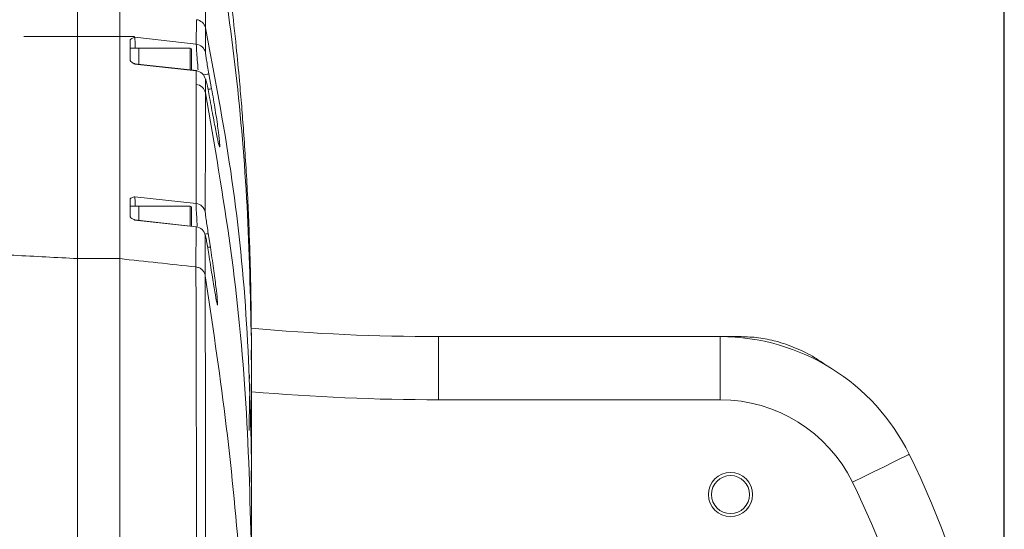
# Model space of a CAD drawing. Header units: millimetres. Extents: x 176 to 9387, y -11044 to -3322.
# Tile 58 of 256: x 1372 to 1466, y -4882 to -4834. Entities that reach past the tile are written whole.
import ezdxf

# ---------------------------------------------------------------- set-up
doc = ezdxf.new("R2010")
doc.units = ezdxf.units.MM
doc.header["$LTSCALE"] = 0.3175
doc.layers.add('1轮廓实线层', color=7, linetype='Continuous', lineweight=18)
doc.layers.add('7标注层', color=4, linetype='Continuous', lineweight=13)
doc.styles.add('标准汉字', font='gbenor.shx', dxfattribs={"bigfont": 'gbcbig.shx'})
doc.dimstyles.new('M1：18.5', dxfattribs={"dimscale": 18.5, "dimtxt": 3.5, "dimasz": 2.5, "dimexe": 2, "dimexo": 0, "dimgap": 1.5, "dimtad": 1, "dimdec": 4, "dimdsep": 46, "dimtxsty": '标准汉字', "dimcen": 5, "dimdle": 5, "dimclrd": 1, "dimclre": 1, "dimclrt": 256, "dimadec": 4, "dimazin": 2, "dimtfac": 1, "dimtdec": 4, "dimtmove": 2, "dimatfit": 3, "dimfxl": 1, "dimfrac": 2, "dimtolj": 1, "dimarcsym": 0})

# ---------------------------------------------------------------- blocks, each defined once
blk = doc.blocks.new('*D29')
at = {"layer": '7标注层', "color": 1, "lineweight": -2, "ltscale": 20, "transparency": 16777216}
for p, q in [((1292.851, -4797.721), (1292.851, -4713.526)), ((1465.851, -4913.953), (1465.851, -4713.526)), ((1339.101, -4750.526), (1419.601, -4750.526))]:
    blk.add_line(p, q, dxfattribs=at)
at = {"layer": '7标注层', "color": 1, "transparency": 16777216}
for points in [[(1339.101, -4742.817), (1339.101, -4758.234), (1292.851, -4750.526)], [(1419.601, -4758.234), (1419.601, -4742.817), (1465.851, -4750.526)]]:
    blk.add_solid(points, dxfattribs=at)
at = {"layer": 'Defpoints', "color": 0, "transparency": 16777216}
for p in [(1465.851, -4750.526), (1292.851, -4797.721), (1465.851, -4913.953)]:
    blk.add_point(p, dxfattribs=at)
at = {"layer": '7标注层', "transparency": 16777216, "insert": (1379.351, -4690.401), "char_height": 64.75, "attachment_point": 5, "style": '标准汉字'}
blk.add_mtext('\\A1;173', dxfattribs=at)

msp = doc.modelspace()

# ---------------------------------------------------------------- linework, layer by layer
at = {"layer": '1轮廓实线层', "ltscale": 20}
for p, q in [((1377.85142, -4817.91324), (1377.85142, -4856.5448)), ((1377.85142, -4817.91336), (1377.85142, -4856.54635)), ((1381.85142, -4817.91336), (1381.85142, -4856.54635)), ((1389.12747, -4833.85582), (1389.1233, -4836.18266)), ((1389.99411, -4836.97207), (1389.99723, -4834.6395)), ((1383.25142, -4835.45799), (1372.75142, -4835.45799)), ((1382.85143, -4837.74431), (1382.85143, -4835.76722)), ((1383.2962, -4835.52558), (1389.1233, -4836.18266)), ((1383.65142, -4836.56115), (1382.85143, -4836.56115)), ((1382.85143, -4836.56115), (1382.85143, -4837.71677)), ((1388.55143, -4836.56115), (1383.65142, -4836.56115)), ((1383.65142, -4836.56115), (1383.65142, -4838.11123)), ((1388.55143, -4838.59033), (1388.55143, -4836.56115)), ((1388.65142, -4836.66117), (1388.65142, -4838.60309)), ((1389.1315, -4838.69428), (1383.25111, -4838.04567)), ((1383.29617, -4838.05067), (1383.2962, -4838.07607)), ((1389.11867, -4838.72123), (1383.2962, -4838.07607)), ((1389.11867, -4838.72123), (1389.11668, -4840.00594)), ((1389.98909, -4840.80453), (1389.99061, -4839.51707)), ((1390.58112, -4840.42234), (1390.3227, -4839.00077)), ((1389.09982, -4851.32034), (1383.2962, -4850.66838)), ((1382.85143, -4852.58837), (1382.85143, -4850.87116)), ((1383.65142, -4851.56126), (1382.85143, -4851.56126)), ((1382.85143, -4852.57215), (1382.85143, -4851.56126)), ((1388.55143, -4851.56126), (1383.65142, -4851.56126)), ((1383.65142, -4851.56126), (1383.65142, -4852.90463)), ((1383.65142, -4852.86326), (1383.65142, -4851.56126)), ((1388.55143, -4853.40578), (1388.55143, -4851.56126)), ((1388.65142, -4851.66128), (1388.65142, -4853.43416)), ((1389.10693, -4853.51558), (1383.2522, -4852.86827)), ((1383.2962, -4852.88544), (1389.09708, -4853.52976)), ((1389.09708, -4853.52976), (1389.093, -4857.33743)), ((1389.97051, -4858.16796), (1389.97379, -4854.35493)), ((1390.45903, -4855.44629), (1390.26039, -4854.17039)), ((1377.85142, -4856.5448), (1377.85142, -4900.64509)), ((1377.85142, -4856.64339), (1377.85142, -4856.54635)), ((1381.85142, -4856.54635), (1377.85142, -4856.54635)), ((1377.85142, -4856.90613), (1377.85142, -4971.67439)), ((1381.85142, -4856.54635), (1381.85142, -4971.69049)), ((1394.33094, -4861.64672), (1394.33018, -4861.5175)), ((1394.35162, -4864.27111), (1394.34725, -4866.17012)), ((1412.1368, -4863.9533), (1438.87601, -4863.9533)), ((1412.1368, -4863.9533), (1412.1368, -4869.95323)), ((1440.85142, -4863.9533), (1438.87601, -4863.9533)), ((1438.87601, -4863.9533), (1438.87601, -4869.95323)), ((1438.87601, -4869.95323), (1412.1368, -4869.95323)), ((1394.36924, -4875.56476), (1394.32401, -4877.76072)), ((1394.36233, -4885.1238), (1394.36924, -4875.56476)), ((1394.36413, -4887.30759), (1394.37088, -4877.72543))]:
    msp.add_line(p, q, dxfattribs=at)
at = {"layer": '1轮廓实线层', "lineweight": 0, "ltscale": 20}
for points in [[(1389.79889, -4839.09757), (1389.87625, -4839.08326), (1390.02388, -4839.05597), (1390.1463, -4839.03332), (1390.23898, -4839.01627), (1390.29851, -4839.00518), (1390.3227, -4839.00077)], [(1389.90494, -4854.22642), (1389.963, -4854.21724), (1390.08595, -4854.19793), (1390.17859, -4854.18327), (1390.23747, -4854.17397), (1390.26039, -4854.17039)], [(1390.20704, -4855.48503), (1390.28459, -4855.47311), (1390.37726, -4855.45881), (1390.43615, -4855.44975), (1390.45903, -4855.44629)], [(1456.82441, -4875.12977), (1456.72095, -4875.18067), (1456.41454, -4875.33123), (1455.91696, -4875.57585), (1455.24733, -4875.90511), (1454.43137, -4876.30613), (1453.50045, -4876.76377), (1452.49036, -4877.2604), (1451.43989, -4877.77681)]]:
    msp.add_lwpolyline(points, dxfattribs=at)
at = {"layer": '1轮廓实线层', "ltscale": 20}
for radius in [2.1, 1.8072]:
    msp.add_circle((1439.85142, -4878.95328), radius, dxfattribs=at)
at = {"layer": '1轮廓实线层', "lineweight": 0, "ltscale": 20}
for centre, radius, start, end in [((1389.0242, -4834.84491), 0.99447, 11.9203726, 84.0397765), ((1388.55142, -4836.6612), 0.1, 360, 90), ((1389.02009, -4837.17153), 0.99423, 11.5729036, 84.0413558), ((1389.01498, -4839.71041), 0.9946, 11.2090906, 84.0160503), ((1389.01305, -4840.99497), 0.99444, 11.040945, 84.0186455), ((1394.63126, -4864.06471), 23.98677, 99.7208995, 100.5431802), ((1388.55142, -4851.66124), 0.1, 0, 90), ((1388.99492, -4852.31016), 0.99537, 9.7305396, 83.9503553), ((1388.99182, -4854.51991), 0.99573, 9.5372948, 83.9316843), ((1412.13679, -4663.95328), 200, 264.8910968, 270), ((1438.87601, -4883.95328), 20, 26.1789687, 90), ((1412.13679, -4663.95328), 206, 265.0495479, 270), ((1438.87601, -4883.95328), 14, 26.1789687, 90), ((1377.85142, -4913.95328), 88, 333.8210313, 26.1789687), ((1377.85142, -4913.95328), 82, 2.096655, 26.1789687)]:
    msp.add_arc(centre, radius, start, end, dxfattribs=at)
at = {"layer": '1轮廓实线层', "ltscale": 20}
for points, knots in [([(1394.32982, -4861.43191), (1394.31611, -4860.51202), (1394.29024, -4858.77651), (1394.21363, -4855.93551), (1394.11051, -4853.1063), (1393.97086, -4850.13424), (1393.80762, -4847.29269), (1393.62827, -4844.63319), (1393.43402, -4842.10049), (1393.20575, -4839.42614), (1392.89454, -4836.17296), (1392.45241, -4832.11259), (1391.83728, -4827.22418), (1391.01698, -4821.52736), (1390.31078, -4817.46927), (1389.93479, -4815.30864)], [0, 0, 0, 0, 4.21935916, 7.96043075, 11.27464423, 14.23902349, 17.05294707, 19.76277401, 22.00715165, 24.29852896, 27.2500815, 30.94433442, 35.37178858, 40.52234425, 46.38725807, 46.38725807, 46.38725807, 46.38725807]), ([(1389.99723, -4834.6395), (1389.99937, -4832.47257), (1390.00365, -4828.13873), (1389.99955, -4823.27684), (1389.99751, -4820.84591)], [0, 0, 0, 0, 6.89683154, 13.79359344, 13.79359344, 13.79359344, 13.79359344]), ([(1391.16957, -4826.26076), (1391.78126, -4830.46586), (1393.00322, -4838.86625), (1394.06632, -4851.55762), (1394.25651, -4860.03304), (1394.35162, -4864.27111)], [0, 0, 0, 0, 12.74931881, 25.4688833, 38.19067505, 38.19067505, 38.19067505, 38.19067505]), ([(1389.99723, -4834.6395), (1390.85582, -4839.1616), (1392.56851, -4848.18205), (1394.02476, -4861.86192), (1394.25447, -4870.9993), (1394.36924, -4875.56476)], [0, 0, 0, 0, 13.80441212, 27.53631398, 41.24882582, 41.24882582, 41.24882582, 41.24882582]), ([(1382.85143, -4835.76722), (1382.88592, -4835.72103), (1382.95511, -4835.6284), (1383.1823, -4835.55992), (1383.2962, -4835.52558)], [0, 0, 0, 0, 0.264036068, 0.529516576, 0.529516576, 0.529516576, 0.529516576]), ([(1383.2962, -4835.52558), (1383.29801, -4835.62443), (1383.30162, -4835.82221), (1383.31011, -4836.26623), (1383.31538, -4836.56088), (1383.31538, -4836.56115)], [0, 0, 0, 0, 0.51738982, 1.03525944, 1.03574882, 1.03574882, 1.03574882, 1.03574882]), ([(1389.1233, -4836.18266), (1389.1246, -4836.28046), (1389.12718, -4836.47547), (1389.17686, -4837.2059), (1389.23517, -4837.95967), (1389.27885, -4838.46753), (1389.29253, -4838.62669)], [0, 0, 0, 0, 0.71449062, 1.42467514, 2.12897722, 2.45045601, 2.45045601, 2.45045601, 2.45045601]), ([(1390.3227, -4839.00077), (1390.27953, -4838.76458), (1390.19329, -4838.29263), (1390.086, -4837.66456), (1390.00923, -4837.17098), (1389.99915, -4837.03833), (1389.99411, -4836.97207)], [0, 0, 0, 0, 0.51542192, 1.029867, 1.54344517, 2.05603668, 2.05603668, 2.05603668, 2.05603668]), ([(1383.2962, -4838.07607), (1383.1823, -4838.01807), (1382.95513, -4837.90241), (1382.88593, -4837.79691), (1382.85143, -4837.74431)], [0, 0, 0, 0, 0.286703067, 0.571817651, 0.571817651, 0.571817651, 0.571817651]), ([(1383.16688, -4838.00943), (1383.16429, -4838.00846), (1383.15847, -4838.00628), (1383.14849, -4838.00225), (1383.13772, -4837.99713), (1383.12236, -4837.98913), (1383.10376, -4837.9777), (1383.07278, -4837.95568), (1383.01695, -4837.91055), (1382.98982, -4837.87948), (1382.9772, -4837.92001), (1382.97623, -4837.92312)], [0, 0, 0, 0, 0.002923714, 0.006582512, 0.01026813, 0.014260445, 0.024265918, 0.038404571, 0.083387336, 0.253436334, 0.267563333, 0.267563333, 0.267563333, 0.267563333]), ([(1383.29596, -4838.03482), (1383.27113, -4838.0324), (1383.24157, -4838.02953), (1383.19253, -4838.01762), (1383.17681, -4838.01305), (1383.16776, -4838.00975), (1383.16688, -4838.00943)], [0, 0, 0, 0, 0.096759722, 0.115216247, 0.130414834, 0.132053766, 0.132053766, 0.132053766, 0.132053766]), ([(1383.2968, -4838.06391), (1383.29653, -4838.05244), (1383.29593, -4838.02704), (1383.29608, -4838.0423), (1383.29617, -4838.05067)], [0, 0, 0, 0, 0.0273024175, 0.0605039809, 0.0605039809, 0.0605039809, 0.0605039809]), ([(1389.13007, -4838.7074), (1389.12827, -4838.69789), (1389.12022, -4838.65527), (1389.11935, -4838.69239), (1389.11867, -4838.72123)], [0, 0, 0, 0, 0.026555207, 0.119024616, 0.119024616, 0.119024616, 0.119024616]), ([(1389.99061, -4839.51707), (1389.99219, -4839.50275), (1389.99537, -4839.47405), (1390.02025, -4839.53821), (1390.05836, -4839.67727), (1390.12562, -4839.96079), (1390.23495, -4840.47247), (1390.33282, -4840.99099), (1390.38187, -4841.25085)], [0, 0, 0, 0, 0.23255315, 0.46591122, 0.69833947, 0.93185585, 1.3963646, 1.86302091, 1.86302091, 1.86302091, 1.86302091]), ([(1389.11668, -4840.00594), (1389.11371, -4841.96454), (1389.10776, -4845.88185), (1389.10247, -4849.50747), (1389.09982, -4851.32034)], [0, 0, 0, 0, 5.65703292, 11.31440466, 11.31440466, 11.31440466, 11.31440466]), ([(1390.38187, -4841.25085), (1390.50477, -4841.91527), (1390.75012, -4843.24169), (1391.05494, -4844.82613), (1391.26839, -4845.81842), (1391.36739, -4846.05952), (1391.342, -4845.51066), (1391.19185, -4844.25185), (1390.93401, -4842.46988), (1390.69883, -4841.10532), (1390.58112, -4840.42234)], [0, 0, 0, 0, 1.33193756, 2.65899673, 3.9835632, 5.30630324, 6.62882725, 7.952962, 9.27971738, 10.60915908, 10.60915908, 10.60915908, 10.60915908]), ([(1389.97596, -4852.14193), (1389.97806, -4850.32547), (1389.98225, -4846.69257), (1389.98681, -4842.7672), (1389.98909, -4840.80453)], [0, 0, 0, 0, 5.66873067, 11.33740708, 11.33740708, 11.33740708, 11.33740708]), ([(1389.98909, -4840.80453), (1390.84187, -4845.70704), (1392.54329, -4855.48831), (1394.00714, -4870.29665), (1394.24399, -4880.18351), (1394.36233, -4885.1238)], [0, 0, 0, 0, 14.92654448, 29.78078694, 44.61619561, 44.61619561, 44.61619561, 44.61619561]), ([(1382.85143, -4850.87116), (1382.88591, -4850.83163), (1382.95507, -4850.75237), (1383.18228, -4850.69643), (1383.2962, -4850.66838)], [0, 0, 0, 0, 0.253789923, 0.508967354, 0.508967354, 0.508967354, 0.508967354]), ([(1383.2962, -4850.66838), (1383.29775, -4850.75237), (1383.30057, -4850.90469), (1383.30893, -4851.35793), (1383.31268, -4851.56126)], [0, 0, 0, 0, 0.492392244, 0.893029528, 0.893029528, 0.893029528, 0.893029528]), ([(1389.09982, -4851.32034), (1389.10068, -4851.41163), (1389.10241, -4851.59365), (1389.14221, -4852.32456), (1389.1828, -4852.99195), (1389.21091, -4853.40703), (1389.21518, -4853.47016)], [0, 0, 0, 0, 0.6818663, 1.35950553, 2.03252467, 2.15324385, 2.15324385, 2.15324385, 2.15324385]), ([(1383.2962, -4852.88544), (1383.1823, -4852.83301), (1382.95511, -4852.72843), (1382.88592, -4852.63497), (1382.85143, -4852.58837)], [0, 0, 0, 0, 0.275624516, 0.549758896, 0.549758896, 0.549758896, 0.549758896]), ([(1390.26039, -4854.17039), (1390.22298, -4853.93061), (1390.14822, -4853.45136), (1390.05526, -4852.81814), (1389.989, -4852.32757), (1389.98031, -4852.2038), (1389.97596, -4852.14193)], [0, 0, 0, 0, 0.51310272, 1.02552814, 1.53726073, 2.04886084, 2.04886084, 2.04886084, 2.04886084]), ([(1383.29664, -4852.88496), (1383.29645, -4852.87574), (1383.2954, -4852.8264), (1383.29584, -4852.85896), (1383.2962, -4852.88544)], [0, 0, 0, 0, 0.0219727, 0.117616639, 0.117616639, 0.117616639, 0.117616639]), ([(1389.10564, -4853.52726), (1389.10445, -4853.51842), (1389.09833, -4853.473), (1389.09764, -4853.50444), (1389.09708, -4853.52976)], [0, 0, 0, 0, 0.021700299, 0.111521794, 0.111521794, 0.111521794, 0.111521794]), ([(1389.97379, -4854.35493), (1389.97512, -4854.34339), (1389.97779, -4854.32027), (1389.99881, -4854.39201), (1390.03111, -4854.53797), (1390.08824, -4854.83023), (1390.18154, -4855.35198), (1390.26556, -4855.87504), (1390.30766, -4856.13711)], [0, 0, 0, 0, 0.23510364, 0.4709997, 0.70584027, 0.94186233, 1.41102539, 1.88213655, 1.88213655, 1.88213655, 1.88213655]), ([(1390.30766, -4856.13711), (1390.41417, -4856.81163), (1390.62695, -4858.15915), (1390.89284, -4859.78437), (1391.07816, -4860.81349), (1391.16172, -4861.08413), (1391.13455, -4860.55444), (1390.99759, -4859.30238), (1390.76731, -4857.5133), (1390.56184, -4856.13566), (1390.45903, -4855.44629)], [0, 0, 0, 0, 1.34226116, 2.68148468, 4.0186434, 5.35433825, 6.68983477, 8.02662018, 9.36548351, 10.70646665, 10.70646665, 10.70646665, 10.70646665]), ([(1364.10886, -4855.83098), (1366.67417, -4855.96304), (1371.25513, -4856.19886), (1375.83586, -4856.4391), (1377.85142, -4856.5448)], [0, 0, 0, 0, 7.70609181, 13.76108676, 13.76108676, 13.76108676, 13.76108676]), ([(1381.85142, -4856.54635), (1383.05836, -4856.67921), (1385.47229, -4856.94494), (1387.88608, -4857.20659), (1389.093, -4857.33743)], [0, 0, 0, 0, 3.6422602, 7.28465984, 7.28465984, 7.28465984, 7.28465984]), ([(1389.093, -4857.33743), (1389.09278, -4857.77303), (1389.09234, -4858.64827), (1389.09775, -4861.12275), (1389.10433, -4864.39652), (1389.11515, -4868.5124), (1389.12871, -4873.37231), (1389.13938, -4878.90585), (1389.14972, -4885.01191), (1389.17121, -4891.60121), (1389.13891, -4898.55573), (1389.20076, -4905.75964), (1389.20965, -4913.11305), (1389.1803, -4917.99467), (1389.16559, -4920.44146)], [0, 0, 0, 0, 5.23382908, 10.51593848, 15.75853473, 21.01490186, 26.29104228, 31.52911976, 36.80859881, 42.06353545, 47.31030496, 52.59549192, 57.83717826, 63.10461166, 63.10461166, 63.10461166, 63.10461166]), ([(1389.97052, -4858.16796), (1389.94251, -4858.06094), (1389.88799, -4857.85266), (1389.68418, -4857.5979), (1389.41721, -4857.40697), (1389.20325, -4857.36107), (1389.093, -4857.33743)], [0, 0, 0, 0, 0.33707597, 0.65600262, 0.97399268, 1.31197774, 1.31197774, 1.31197774, 1.31197774]), ([(1390.02046, -4920.3443), (1390.03494, -4917.93605), (1390.06389, -4913.11857), (1390.05566, -4905.86368), (1389.99554, -4898.75118), (1390.03115, -4891.8935), (1390.01287, -4885.39748), (1390.00603, -4879.38249), (1389.99872, -4873.93602), (1389.98801, -4869.15581), (1389.97943, -4865.11001), (1389.97453, -4861.89267), (1389.97007, -4859.46066), (1389.97037, -4858.5975), (1389.97052, -4858.16796)], [0, 0, 0, 0, 5.18007082, 10.36224948, 15.56899448, 20.74271388, 25.92517673, 31.12760044, 36.28934825, 41.48705563, 46.66281751, 51.82477153, 57.02521612, 62.17689196, 62.17689196, 62.17689196, 62.17689196]), ([(1394.3007, -4910.8053), (1394.25302, -4906.84034), (1394.15081, -4898.33934), (1393.31555, -4885.27229), (1391.98822, -4871.67531), (1390.64033, -4862.65201), (1389.97051, -4858.16796)], [0, 0, 0, 0, 11.89800968, 25.50974706, 39.27829783, 52.87941001, 52.87941001, 52.87941001, 52.87941001]), ([(1394.35162, -4864.27111), (1394.34787, -4863.52258), (1394.34255, -4862.46112), (1394.33189, -4861.72316), (1394.32879, -4861.47566), (1394.32853, -4861.45468)], [0, 0, 0, 0, 1.93340049, 2.74169968, 2.81655936, 2.81655936, 2.81655936, 2.81655936]), ([(1394.36924, -4875.56476), (1394.36924, -4874.76338), (1394.36925, -4873.24601), (1394.36804, -4871.24937), (1394.36618, -4869.53421), (1394.36365, -4868.03093), (1394.36049, -4866.67608), (1394.35666, -4865.41463), (1394.35332, -4864.65573), (1394.35162, -4864.27111)], [0, 0, 0, 0, 1.98280036, 3.75434858, 5.3703, 6.88337783, 8.34362561, 9.79858403, 11.29367379, 11.29367379, 11.29367379, 11.29367379]), ([(1448.89814, -4866.65864), (1448.55383, -4866.41618), (1447.65198, -4865.7811), (1446.06396, -4865.00975), (1444.2697, -4864.38175), (1442.52636, -4864.01838), (1441.40727, -4863.9749), (1440.85142, -4863.9533)], [0, 0, 0, 0, 1.26570318, 3.31530789, 5.28307582, 6.97643729, 8.64757255, 8.64757255, 8.64757255, 8.64757255]), ([(1394.37088, -4877.72519), (1394.37076, -4876.91936), (1394.37053, -4875.3904), (1394.36911, -4873.36522), (1394.36729, -4871.6098), (1394.3652, -4870.0572), (1394.36299, -4868.64685), (1394.36067, -4867.32455), (1394.35891, -4866.52357), (1394.35802, -4866.11743)], [0, 0, 0, 0, 2.01573822, 3.82461624, 5.4819243, 7.04021516, 8.54942579, 10.05700532, 11.6077757, 11.6077757, 11.6077757, 11.6077757]), ([(1394.1743, -4867.93942), (1394.17423, -4867.92671), (1394.17294, -4867.69278), (1394.17162, -4867.55236), (1394.17151, -4867.61703), (1394.17149, -4867.62721)], [0, 0, 0, 0, 0.021324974, 0.392518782, 0.461920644, 0.461920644, 0.461920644, 0.461920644]), ([(1394.12737, -4872.85573), (1394.13598, -4872.37041), (1394.15417, -4871.34485), (1394.17754, -4870.18121), (1394.1992, -4869.17017), (1394.2104, -4868.69236), (1394.21615, -4868.4469)], [0, 0, 0, 0, 0.95829278, 2.02499651, 3.18463561, 4.40973943, 4.40973943, 4.40973943, 4.40973943])]:
    msp.add_open_spline(points, degree=3, knots=knots, dxfattribs=at)

# ---------------------------------------------------------------- dimensions: what is measured, and where the dimension line sits
at = {"layer": '7标注层', "ltscale": 20}
dim = msp.add_linear_dim(base=(1465.85142, -4750.52564), p1=(1292.85142, -4797.72094), p2=(1465.85142, -4913.95328), dimstyle='M1：18.5', override={"dimdec": 0, "dimsah": 1, "dimtzin": 8}, dxfattribs=at)
dim.commit()
dim.dimension.update_dxf_attribs({"geometry": '*D29', "text_midpoint": (1379.35142, -4690.40064)})

doc.saveas('drawing.dxf')
